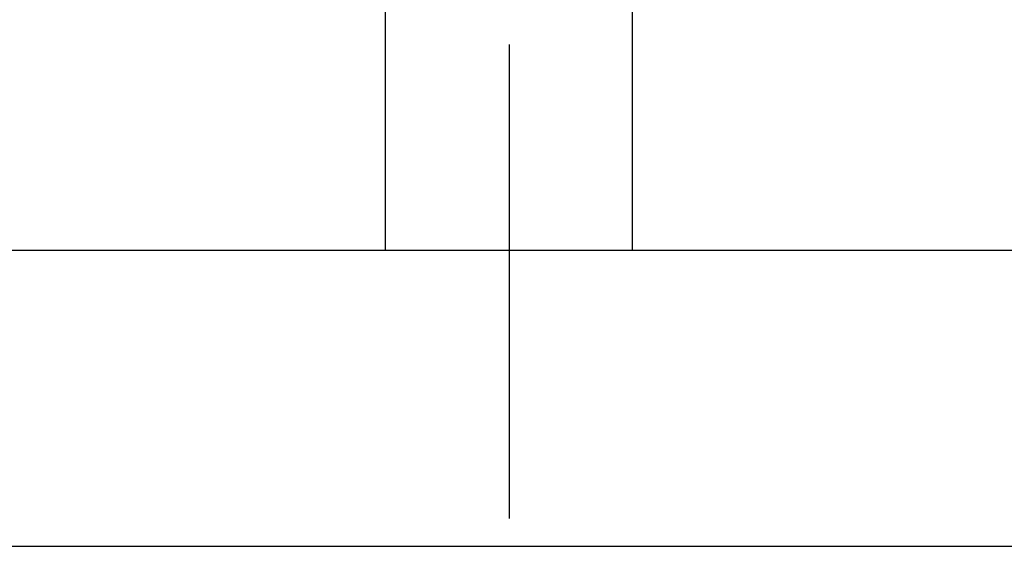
# Model space of a CAD drawing. Header units: millimetres. Extents: x 8836 to 10222, y 1969 to 2926.
# Tile 16 of 37: x 8933 to 8953, y 2450 to 2460. Entities that reach past the tile are written whole.
import ezdxf

# ---------------------------------------------------------------- set-up
doc = ezdxf.new("R2010")
doc.units = ezdxf.units.MM
doc.header["$LTSCALE"] = 0.8
doc.linetypes.add('AM_ISO08W050', pattern=[18, 12, -1.5, 3, -1.5])
doc.layers.get('0').update_dxf_attribs({"lineweight": 30})
doc.layers.add('AM_0', color=7, linetype='Continuous', lineweight=30)
doc.layers.add('AM_7', color=4, linetype='AM_ISO08W050', lineweight=25)

# ---------------------------------------------------------------- blocks, each defined once
blk = doc.blocks.new('19012801')
for p, q in [((12255.492, 5040.751), (12255.492, 5079.251)), ((12249.492, 5077.751), (12249.492, 5037.751)), ((12255.492, 5060.251), (12260.493, 5060.251)), ((12255.492, 5055.251), (12260.493, 5055.251))]:
    blk.add_line(p, q)
at = {"layer": 'AM_7'}
blk.add_line((12360.458, 5057.751), (12184.167, 5057.751), dxfattribs=at)

msp = doc.modelspace()

# ---------------------------------------------------------------- block references
at = {"layer": 'AM_0', "xscale": -1, "rotation": 270}
msp.add_blockref('19012801', (3885.0949, -9799.925), dxfattribs=at)

doc.saveas('drawing.dxf')
